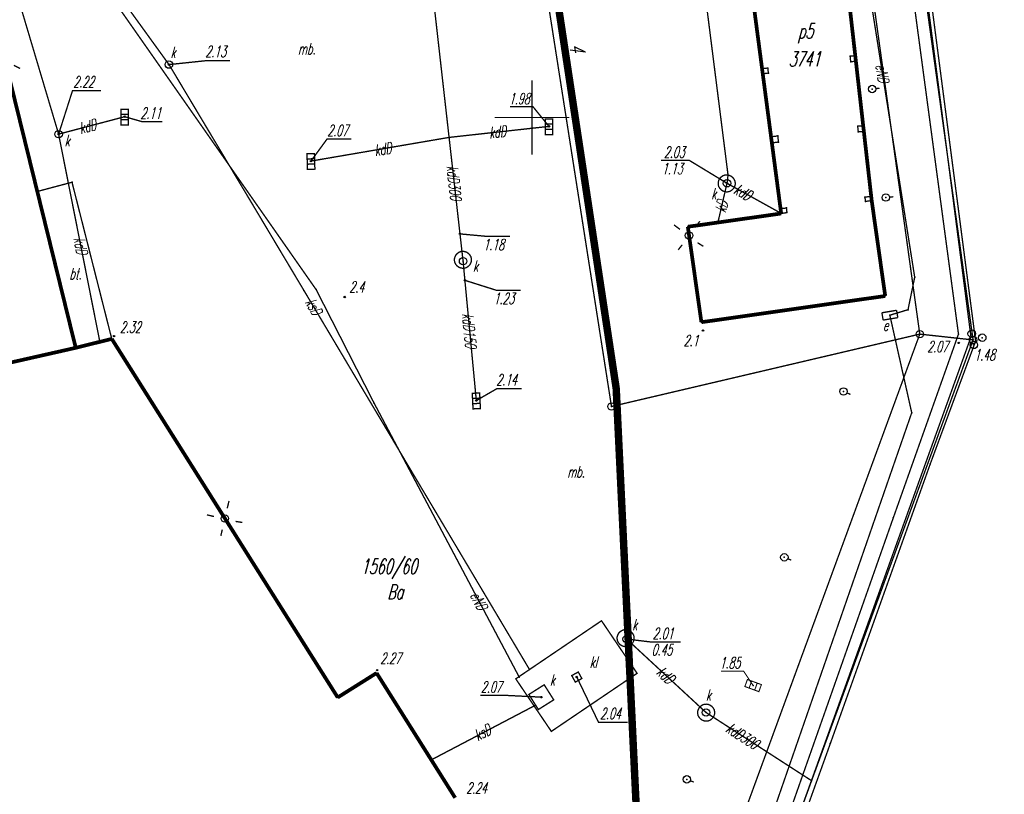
# Model space of a CAD drawing. Extents: x 6425777 to 6426103, y 6050596 to 6051176.
# Tile 50 of 72: x 6425916 to 6425982, y 6050805 to 6050857. Entities that reach past the tile are written whole.
import ezdxf

# ---------------------------------------------------------------- set-up
doc = ezdxf.new("R2010")
doc.units = 0
doc.header["$MEASUREMENT"] = 0
for name, pattern in [('BUR', [3, 2, -1]), ('GUZ', [1.5, 1, -0.5]), ('KOR', [4, 3, -1])]:
    doc.linetypes.add(name, pattern=pattern)
doc.layers.get('0').update_dxf_attribs({"linetype": 'CONTINUOUS'})
for name, color, linetype in [('202_punkt_graniczny', 7, 'CONTINUOUS'), ('210_oznaczenie_konturu_uzytku_gruntowego', 96, 'CONTINUOUS'), ('211_numer_dzialki_ewidencyjnej', 7, 'CONTINUOUS'), ('218_kontur_uzytku_gruntowego', 96, 'GUZ'), ('219_dzialka_ewidencyjna', 7, 'CONTINUOUS'), ('238_Punkt_adresowy_budynku', 7, 'CONTINUOUS'), ('310_podpora', 7, 'CONTINUOUS'), ('312_budynek_ewidencyjny', 7, 'CONTINUOUS'), ('312_oznaczenie_budynku_ewidencyjnego', 7, 'CONTINUOUS'), ('312_oznaczenie_budynku_ewidencyjnego_Atr124', 7, 'CONTINUOUS'), ('352_schody', 7, 'CONTINUOUS'), ('449_Sciana_oporowa_rysunek', 7, 'CONTINUOUS'), ('622_Punkt_rzednej_przewodu_SKPOD', 36, 'CONTINUOUS'), ('622_Punkt_rzednej_przewodu_SKPOD_Atr2', 36, 'CONTINUOUS'), ('622_Punkt_rzednej_przewodu_SKPOD_Atr3', 36, 'CONTINUOUS'), ('685_Osadnik_kanal__lokalnej_szambo___obrys_SK', 36, 'CONTINUOUS'), ('685_Osadnik_kanal__lokalnej_szambo___obrys_SK_Atr17', 36, 'CONTINUOUS'), ('GEO_KOM_kratka_sciekowa', 36, 'CONTINUOUS'), ('GEO_KOM_latarnia_na_scianie', 7, 'CONTINUOUS'), ('GEO_KOM_obszar_utwardzony', 7, 'KOR'), ('GEO_KOM_siec_k', 36, 'CONTINUOUS'), ('GEO_KOM_szafa_elektroenergetyczna', 1, 'CONTINUOUS'), ('Granica_Natura_2000', 70, 'BUR'), ('komora_podziemna___przewod_kanalizacyjny__powierzchnia_', 36, 'CONTINUOUS'), ('kratka_sciekowa__punkt_', 36, 'CONTINUOUS'), ('odboj_lub_dalba__punkt_', 7, 'CONTINUOUS'), ('poler__punkt_', 7, 'CONTINUOUS'), ('przewod_elektroenergetyczny__linia_', 1, 'CONTINUOUS'), ('przewod_elektroenergetyczny__linia__Atr1', 1, 'CONTINUOUS'), ('przewod_kanalizacyjny__linia_', 36, 'CONTINUOUS'), ('przewod_kanalizacyjny__linia__Atr1', 36, 'CONTINUOUS'), ('punkt_o_okreslonej_wysokosci__siec_kanalizacyjna_', 36, 'CONTINUOUS'), ('punkt_o_okreslonej_wysokosci__siec_kanalizacyjna__Atr2', 36, 'CONTINUOUS'), ('punkt_o_okreslonej_wysokosci__siec_kanalizacyjna__Atr3', 36, 'CONTINUOUS'), ('punkt_wysokosciowy_naturalny', 7, 'CONTINUOUS'), ('punkt_wysokosciowy_naturalny_Atr2', 7, 'CONTINUOUS'), ('punkt_wysokosciowy_sztuczny', 7, 'CONTINUOUS'), ('punkt_wysokosciowy_sztuczny_Atr2', 7, 'CONTINUOUS'), ('siatka', 1, 'CONTINUOUS'), ('szafa_elektroenergetyczna__punkt_', 1, 'CONTINUOUS'), ('wlaz___siec_kanalizacyjna__powierzchnia_', 7, 'CONTINUOUS'), ('wlaz_kwadratowy___siec_kanalizacyjna__punkt_', 7, 'CONTINUOUS'), ('wlaz_kwadratowy___siec_kanalizacyjna__punkt__Atr17', 7, 'CONTINUOUS'), ('wlaz_okragly___siec_kanalizacyjna__punkt_', 7, 'CONTINUOUS'), ('wlaz_okragly___siec_kanalizacyjna__punkt__Atr17', 7, 'CONTINUOUS')]:
    doc.layers.add(name, color=color, linetype=linetype)
doc.styles.get("Standard").update_dxf_attribs({"font": 'simplex.shx', "width": 0.85})

# ---------------------------------------------------------------- blocks, each defined once
blk = doc.blocks.new('202')
at = {"color": 0, "linetype": 'Continuous'}
blk.add_circle((0, 0), 0.5, dxfattribs=at)
blk = doc.blocks.new('801')
at = {"color": 0, "linetype": 'Continuous'}
blk.add_circle((0, 0), 0.1, dxfattribs=at)

msp = doc.modelspace()

# ---------------------------------------------------------------- linework, layer by layer
for p in [(6425971.37, 6050854.11), (6425971.72, 6050854.15), (6425925.61, 6050853.55), (6425925.63, 6050853.53), (6425965.84, 6050853.32), (6425971.41, 6050853.74), (6425971.76, 6050853.78), (6425965.45, 6050853.27), (6425965.49, 6050852.93), (6425965.88, 6050852.98), (6425972.85, 6050851.91), (6425922.64, 6050850.05), (6425951.14, 6050849.4), (6425971.88, 6050849.41), (6425972.25, 6050849.45), (6425918.2, 6050848.88), (6425966.06, 6050848.7), (6425966.51, 6050848.76), (6425971.92, 6050849.03), (6425972.29, 6050849.07), (6425944.43, 6050848.66), (6425966.11, 6050848.29), (6425966.56, 6050848.35), (6425935.15, 6050847.07), (6425963.1, 6050845.58), (6425972.37, 6050844.65), (6425972.4, 6050844.36), (6425972.79, 6050844.7), (6425972.82, 6050844.42), (6425973.77, 6050844.62), (6425966.7, 6050843.87), (6425966.74, 6050843.56), (6425966.74, 6050843.55), (6425967.09, 6050843.92), (6425967.13, 6050843.61), (6425945.16, 6050842.18), (6425960.47, 6050842.66), (6425960.55, 6050842.07), (6425945.37, 6050840.35), (6425945.5, 6050839.06), (6425975.71, 6050839.27), (6425934.68, 6050838.38), (6425935.5, 6050838.44), (6425937.42, 6050837.94), (6425973.73, 6050838.01), (6425975.26, 6050837.09), (6425961.38, 6050836.25), (6425974.04, 6050836.72), (6425961.49, 6050835.69), (6425976.05, 6050835.45), (6425979.539, 6050835.48), (6425921.93, 6050835.32), (6425978.67, 6050834.86), (6425979.49, 6050835.26), (6425979.63, 6050835.06), (6425979.8, 6050834.98), (6425980.249, 6050835.211), (6425979.5, 6050834.75), (6425979.684, 6050834.725), (6425955.657, 6050831.804), (6425970.93, 6050831.6), (6425939.38, 6050830.84), (6425946.26, 6050830.99), (6425955.34, 6050830.59), (6425975.51, 6050830.17), (6425976.75, 6050826.72), (6425929.37, 6050823.07), (6425966.95, 6050820.46), (6425956.36, 6050814.97), (6425949.14, 6050812.42), (6425949.83, 6050812.93), (6425953.01, 6050812.42), (6425964.857, 6050811.847), (6425950.63, 6050811.07), (6425950.24, 6050810.53), (6425961.69, 6050810.04), (6425970.04, 6050807.95), (6425968.98, 6050806.04), (6425960.4, 6050805.55), (6425968.78, 6050805.46)]:
    msp.add_point(p)
at = {"color": 7}
for p in [(6425919.1, 6050845.65), (6425916.77, 6050845.03), (6425978.65, 6050835.45), (6425921.77, 6050835.13), (6425919.35, 6050834.53), (6425974.27, 6050823.11), (6425939.56, 6050812.69), (6425936.95, 6050811.05)]:
    msp.add_point(p, dxfattribs=at)
at = {"layer": '202_punkt_graniczny', "color": 7}
for p in [(6425976.05, 6050835.45), (6425979.63, 6050835.06), (6425955.34, 6050830.59)]:
    msp.add_point(p, dxfattribs=at)
at = {"layer": '218_kontur_uzytku_gruntowego', "linetype": 'GUZ', "const_width": 0.09}
for points in [[(6425955.34, 6050830.59), (6425947.68, 6050879.4)], [(6425979.63, 6050835.06), (6425973.57, 6050878.74)], [(6425976.05, 6050835.45), (6425970.11, 6050878.14)], [(6425976.05, 6050835.45), (6425955.34, 6050830.59)], [(6425958.44, 6050787.41), (6425976.05, 6050835.45)], [(6425976.05, 6050835.45), (6425979.63, 6050835.06)], [(6425962.32, 6050787.82), (6425979.63, 6050835.06)]]:
    msp.add_lwpolyline(points, dxfattribs=at)
at = {"layer": '219_dzialka_ewidencyjna', "linetype": 'Continuous', "const_width": 0.09}
for points in [[(6425955.34, 6050830.59), (6425947.68, 6050879.4)], [(6425979.63, 6050835.06), (6425973.57, 6050878.74)], [(6425976.05, 6050835.45), (6425970.11, 6050878.14)], [(6425976.05, 6050835.45), (6425955.34, 6050830.59)], [(6425976.05, 6050835.45), (6425958.44, 6050787.41)], [(6425979.63, 6050835.06), (6425976.05, 6050835.45)], [(6425979.63, 6050835.06), (6425962.32, 6050787.82)]]:
    msp.add_lwpolyline(points, dxfattribs=at)
at = {"layer": '310_podpora', "linetype": 'Continuous', "const_width": 0.09}
for points in [[(6425971.72, 6050854.15), (6425971.37, 6050854.11), (6425971.41, 6050853.74), (6425971.76, 6050853.78)], [(6425965.45, 6050853.27), (6425965.49, 6050852.93), (6425965.88, 6050852.98), (6425965.84, 6050853.32)], [(6425972.25, 6050849.45), (6425971.88, 6050849.41), (6425971.92, 6050849.03), (6425972.29, 6050849.07)], [(6425966.06, 6050848.7), (6425966.11, 6050848.29), (6425966.56, 6050848.35), (6425966.51, 6050848.76)]]:
    msp.add_lwpolyline(points, close=True, dxfattribs=at)
for points in [[(6425972.79, 6050844.7), (6425972.37, 6050844.65), (6425972.4, 6050844.36)], [(6425972.4, 6050844.36), (6425972.82, 6050844.42)], [(6425966.7, 6050843.87), (6425967.09, 6050843.92), (6425967.13, 6050843.61)], [(6425967.13, 6050843.61), (6425966.74, 6050843.55)]]:
    msp.add_lwpolyline(points, dxfattribs=at)
at = {"layer": '312_budynek_ewidencyjny', "linetype": 'Continuous', "const_width": 0.25}
for points in [[(6425969.7, 6050871.93), (6425972.82, 6050844.42)], [(6425910.9, 6050868.88), (6425919.35, 6050834.53)], [(6425966.74, 6050843.55), (6425964.91, 6050857.42)], [(6425972.82, 6050844.42), (6425973.73, 6050838.01)], [(6425960.47, 6050842.66), (6425966.74, 6050843.55)], [(6425961.38, 6050836.25), (6425960.47, 6050842.66)], [(6425973.73, 6050838.01), (6425961.38, 6050836.25)], [(6425919.35, 6050834.53), (6425921.77, 6050835.13)], [(6425921.77, 6050835.13), (6425936.95, 6050811.05)], [(6425895.99, 6050829.25), (6425919.35, 6050834.53)], [(6425936.95, 6050811.05), (6425939.56, 6050812.69)], [(6425939.56, 6050812.69), (6425944.84, 6050804.31)]]:
    msp.add_lwpolyline(points, dxfattribs=at)
at = {"layer": '352_schody', "linetype": 'Continuous', "const_width": 0.09}
msp.add_lwpolyline([(6425966.13, 6050848.13), (6425966.61, 6050844.51)], dxfattribs=at)
at = {"layer": '449_Sciana_oporowa_rysunek', "linetype": 'Continuous', "const_width": 0.09}
for points in [[(6425967.52, 6050803.94), (6425974.27, 6050823.11), (6425978.65, 6050835.45), (6425973.29, 6050875.36), (6425970.15, 6050891.89), (6425971.53, 6050892.88), (6425967.95, 6050910.19), (6425965.08, 6050924.43), (6425964.71, 6050924.36), (6425964.52, 6050925.38), (6425964.97, 6050925.46), (6425961.66, 6050941.67), (6425957.31, 6050962.82), (6425953.53, 6050981.07)], [(6426050.14, 6050648.96), (6426042.84, 6050660.65), (6426030.81, 6050679.96), (6426022.92, 6050692.53), (6426013.24, 6050707.82), (6426005.34, 6050720.24), (6425996.34, 6050734.66), (6425990.57, 6050743.84), (6425977.61, 6050763.84), (6425967.05, 6050780.32), (6425962.29, 6050787.55), (6425968.98, 6050806.04), (6425979.49, 6050835.26), (6425975.18, 6050868.54), (6425973.57, 6050878.74)], [(6426050.35, 6050649.32), (6426034.33, 6050674.85), (6426023.72, 6050691.71), (6426010.71, 6050712.28), (6425993.49, 6050739.68), (6425990.95, 6050743.82), (6425981.34, 6050758.71), (6425970.67, 6050775.44), (6425962.72, 6050787.64), (6425970.04, 6050807.95), (6425976.75, 6050826.72), (6425979.8, 6050834.98), (6425976.95, 6050856.82), (6425974.26, 6050877.14), (6425973.98, 6050878.84)]]:
    msp.add_lwpolyline(points, dxfattribs=at)
at = {"layer": '622_Punkt_rzednej_przewodu_SKPOD', "linetype": 'Continuous'}
for centre in [(6425945.16, 6050842.18), (6425945.5, 6050839.06)]:
    msp.add_circle(centre, 0.05, dxfattribs=at)
at = {"layer": '622_Punkt_rzednej_przewodu_SKPOD_Atr2', "linetype": 'Continuous', "const_width": 0.09}
for points in [[(6425945.16, 6050842.18), (6425946.9, 6050842.02), (6425948.512, 6050842.02)], [(6425945.5, 6050839.06), (6425947.59, 6050838.4), (6425949.24, 6050838.4)]]:
    msp.add_lwpolyline(points, dxfattribs=at)
at = {"layer": '685_Osadnik_kanal__lokalnej_szambo___obrys_SK', "linetype": 'Continuous', "const_width": 0.09}
msp.add_lwpolyline([(6425948.91, 6050812.3), (6425954.67, 6050816.2), (6425957.06, 6050812.67), (6425951.3, 6050808.77)], close=True, dxfattribs=at)
at = {"layer": 'GEO_KOM_kratka_sciekowa', "linetype": 'Continuous', "const_width": 0.07}
for points in [[(6425964.857, 6050811.847), (6425964.218, 6050812.812), (6425962.689, 6050812.812)], [(6425964.471, 6050812.255), (6425965.412, 6050811.913), (6425965.242, 6050811.44), (6425964.301, 6050811.784), (6425964.471, 6050812.255)], [(6425964.587, 6050811.679), (6425964.756, 6050812.151)], [(6425964.961, 6050811.543), (6425965.13, 6050812.014)]]:
    msp.add_lwpolyline(points, dxfattribs=at)
at = {"layer": 'GEO_KOM_latarnia_na_scianie', "linetype": 'Continuous', "const_width": 0.09}
for points in [[(6425915.192, 6050853.495), (6425915.616, 6050853.294)], [(6425959.542, 6050842.783), (6425959.938, 6050842.483)], [(6425960.97, 6050842.622), (6425961.277, 6050843.032)], [(6425960.088, 6050841.449), (6425959.826, 6050841.109)], [(6425961.122, 6050841.588), (6425961.51, 6050841.344)], [(6425929.526, 6050823.751), (6425929.647, 6050824.247)], [(6425928.158, 6050823.315), (6425928.642, 6050823.2)], [(6425930.086, 6050822.872), (6425930.54, 6050822.803)], [(6425929.196, 6050822.322), (6425929.096, 6050821.901)]]:
    msp.add_lwpolyline(points, dxfattribs=at)
at = {"layer": 'GEO_KOM_latarnia_na_scianie', "linetype": 'Continuous'}
for centre in [(6425960.55, 6050842.07), (6425929.37, 6050823.07)]:
    msp.add_circle(centre, 0.25, dxfattribs=at)
at = {"layer": 'GEO_KOM_obszar_utwardzony', "linetype": 'KOR', "const_width": 0.09}
for points in [[(6425906.58, 6050872.87), (6425926, 6050876.28), (6425951.4, 6050880.83), (6425956.06, 6050881.68), (6425954.71, 6050889.16), (6425960.85, 6050890.56), (6425970.7, 6050892.39), (6425970.15, 6050891.89), (6425973.29, 6050875.36), (6425978.65, 6050835.45), (6425974.27, 6050823.11), (6425967.52, 6050803.94)], [(6425944.84, 6050804.31), (6425939.56, 6050812.69), (6425936.95, 6050811.05), (6425921.77, 6050835.13), (6425919.1, 6050845.65), (6425916.77, 6050845.03), (6425910.9, 6050868.88)]]:
    msp.add_lwpolyline(points, dxfattribs=at)
msp.add_lwpolyline([(6425919.35, 6050834.53), (6425916.77, 6050845.03), (6425919.1, 6050845.65), (6425921.77, 6050835.13)], close=True, dxfattribs=at)
at = {"layer": 'Granica_Natura_2000', "linetype": 'BUR', "const_width": 0.5}
msp.add_lwpolyline([(6426048.745, 6050619.01), (6426037.867, 6050632.483), (6426026.478, 6050646.058), (6426015.381, 6050674.906), (6425968.488, 6050752.093), (6425957.822, 6050786.54), (6425955.657, 6050831.804), (6425948.357, 6050880.037), (6425946.682, 6050890.189), (6425939.527, 6050928.249), (6425947.323, 6050987.893)], dxfattribs=at)
at = {"layer": 'komora_podziemna___przewod_kanalizacyjny__powierzchnia_', "linetype": 'Continuous', "const_width": 0.09}
for points in [[(6425963.34, 6050845.06), (6425963.45, 6050845.14), (6425963.55, 6050845.24), (6425963.61, 6050845.36), (6425963.65, 6050845.49), (6425963.65, 6050845.63), (6425963.62, 6050845.77), (6425963.55, 6050845.89), (6425963.46, 6050845.99), (6425963.35, 6050846.07), (6425963.22, 6050846.12), (6425963.09, 6050846.14), (6425962.95, 6050846.13), (6425962.82, 6050846.08), (6425962.71, 6050846), (6425962.61, 6050845.9), (6425962.55, 6050845.78), (6425962.51, 6050845.65), (6425962.51, 6050845.51), (6425962.54, 6050845.37), (6425962.61, 6050845.25), (6425962.7, 6050845.15), (6425962.81, 6050845.07), (6425962.94, 6050845.02), (6425963.07, 6050845), (6425963.21, 6050845.01)], [(6425945.62, 6050839.93), (6425945.73, 6050840.01), (6425945.83, 6050840.11), (6425945.89, 6050840.23), (6425945.93, 6050840.36), (6425945.93, 6050840.5), (6425945.9, 6050840.64), (6425945.83, 6050840.76), (6425945.74, 6050840.86), (6425945.63, 6050840.94), (6425945.5, 6050840.99), (6425945.37, 6050841.01), (6425945.23, 6050841), (6425945.1, 6050840.95), (6425944.99, 6050840.87), (6425944.89, 6050840.77), (6425944.83, 6050840.65), (6425944.79, 6050840.52), (6425944.79, 6050840.38), (6425944.82, 6050840.24), (6425944.89, 6050840.12), (6425944.98, 6050840.02), (6425945.09, 6050839.94), (6425945.22, 6050839.89), (6425945.35, 6050839.87), (6425945.49, 6050839.88)], [(6425956.55, 6050814.52), (6425956.66, 6050814.6), (6425956.76, 6050814.7), (6425956.82, 6050814.82), (6425956.86, 6050814.95), (6425956.86, 6050815.09), (6425956.83, 6050815.23), (6425956.76, 6050815.35), (6425956.67, 6050815.45), (6425956.56, 6050815.53), (6425956.43, 6050815.58), (6425956.3, 6050815.6), (6425956.16, 6050815.59), (6425956.03, 6050815.54), (6425955.92, 6050815.46), (6425955.82, 6050815.36), (6425955.76, 6050815.24), (6425955.72, 6050815.11), (6425955.72, 6050814.97), (6425955.75, 6050814.83), (6425955.82, 6050814.71), (6425955.91, 6050814.61), (6425956.02, 6050814.53), (6425956.15, 6050814.48), (6425956.28, 6050814.46), (6425956.42, 6050814.47)], [(6425962.08, 6050810.45), (6425961.97, 6050810.53), (6425961.84, 6050810.58), (6425961.71, 6050810.6), (6425961.57, 6050810.59), (6425961.44, 6050810.54), (6425961.33, 6050810.46), (6425961.23, 6050810.36), (6425961.17, 6050810.24), (6425961.13, 6050810.11), (6425961.13, 6050809.97), (6425961.16, 6050809.83), (6425961.23, 6050809.71), (6425961.32, 6050809.61), (6425961.43, 6050809.53), (6425961.56, 6050809.48), (6425961.69, 6050809.46), (6425961.83, 6050809.47), (6425961.96, 6050809.52), (6425962.07, 6050809.6), (6425962.17, 6050809.7), (6425962.23, 6050809.82), (6425962.27, 6050809.95), (6425962.27, 6050810.09), (6425962.24, 6050810.23), (6425962.17, 6050810.35)]]:
    msp.add_lwpolyline(points, close=True, dxfattribs=at)
at = {"layer": 'kratka_sciekowa__punkt_', "linetype": 'Continuous', "const_width": 0.09}
for points in [[(6425922.89, 6050850.549), (6425922.89, 6050849.499), (6425922.389, 6050849.499), (6425922.387, 6050850.549)], [(6425951.388, 6050849.9), (6425951.389, 6050848.852), (6425950.889, 6050848.852), (6425950.891, 6050849.903)], [(6425935.387, 6050847.576), (6425935.416, 6050846.528), (6425934.916, 6050846.516), (6425934.885, 6050847.56)], [(6425946.485, 6050831.5), (6425946.534, 6050830.451), (6425946.038, 6050830.429), (6425945.987, 6050831.478)]]:
    msp.add_lwpolyline(points, close=True, dxfattribs=at)
for points in [[(6425922.387, 6050850.201), (6425922.887, 6050850.199)], [(6425922.391, 6050849.851), (6425922.89, 6050849.851)], [(6425950.89, 6050849.551), (6425951.388, 6050849.553)], [(6425950.89, 6050849.199), (6425951.389, 6050849.199)], [(6425934.895, 6050847.211), (6425935.397, 6050847.23)], [(6425934.906, 6050846.861), (6425935.406, 6050846.875)], [(6425946.004, 6050831.127), (6425946.501, 6050831.152)], [(6425946.021, 6050830.777), (6425946.518, 6050830.801)]]:
    msp.add_lwpolyline(points, dxfattribs=at)
at = {"layer": 'kratka_sciekowa__punkt_', "color": 7}
for p in [(6425922.64, 6050850.05), (6425951.14, 6050849.4), (6425935.15, 6050847.07), (6425946.26, 6050830.99)]:
    msp.add_point(p, dxfattribs=at)
at = {"layer": 'odboj_lub_dalba__punkt_', "linetype": 'Continuous'}
for centre in [(6425979.539, 6050835.48), (6425980.249, 6050835.211), (6425979.684, 6050834.725)]:
    msp.add_circle(centre, 0.25, dxfattribs=at)
at = {"layer": 'poler__punkt_', "linetype": 'Continuous', "const_width": 0.09}
for points in [[(6425973.097, 6050851.935), (6425973.345, 6050851.962)], [(6425974.018, 6050844.646), (6425974.269, 6050844.673)], [(6425971.158, 6050831.501), (6425971.392, 6050831.402)], [(6425967.182, 6050820.367), (6425967.417, 6050820.271)], [(6425960.631, 6050805.461), (6425960.865, 6050805.37)]]:
    msp.add_lwpolyline(points, dxfattribs=at)
at = {"layer": 'poler__punkt_', "linetype": 'Continuous'}
for centre in [(6425972.85, 6050851.91), (6425973.77, 6050844.62), (6425970.93, 6050831.6), (6425966.95, 6050820.46), (6425960.4, 6050805.55)]:
    msp.add_circle(centre, 0.25, dxfattribs=at)
at = {"layer": 'poler__punkt_', "color": 7}
for p in [(6425972.85, 6050851.91), (6425973.77, 6050844.62), (6425970.93, 6050831.6), (6425966.95, 6050820.46), (6425960.4, 6050805.55)]:
    msp.add_point(p, dxfattribs=at)
at = {"layer": 'przewod_elektroenergetyczny__linia_', "linetype": 'Continuous', "const_width": 0.09}
for points in [[(6425949.14, 6050812.42), (6425939.38, 6050830.84), (6425935.5, 6050838.44), (6425920.56, 6050859.78), (6425913.55, 6050869.68), (6425898.61, 6050886.33)], [(6425969.19, 6050883.5), (6425970.09, 6050874.75), (6425975.71, 6050839.27), (6425975.26, 6050837.09), (6425974.04, 6050836.72), (6425975.51, 6050830.17), (6425965.67, 6050801.81), (6425961.02, 6050787.87), (6425978.21, 6050760.34), (6425988.56, 6050743.74)]]:
    msp.add_lwpolyline(points, dxfattribs=at)
at = {"layer": 'przewod_kanalizacyjny__linia_', "linetype": 'Continuous', "const_width": 0.09}
for points in [[(6425949.66, 6050888.94), (6425958.65, 6050876.4), (6425959.53, 6050874.86), (6425963.17, 6050846.13), (6425963.1, 6050845.58), (6425962.49, 6050842.95)], [(6425949.83, 6050812.93), (6425934.68, 6050838.38), (6425925.63, 6050853.53), (6425913.81, 6050869.87), (6425898.74, 6050886.37)], [(6425945.37, 6050840.35), (6425940.61, 6050882.44)], [(6425920.97, 6050834.93), (6425918.2, 6050848.88), (6425909.67, 6050877.51)], [(6425922.64, 6050850.05), (6425918.2, 6050848.88)], [(6425935.15, 6050847.07), (6425944.43, 6050848.66), (6425951.14, 6050849.4)], [(6425966.74, 6050843.56), (6425963.1, 6050845.58)], [(6425946.26, 6050830.99), (6425945.37, 6050840.35)], [(6425968.78, 6050805.46), (6425961.69, 6050810.04), (6425956.36, 6050814.97)], [(6425943.24, 6050806.86), (6425950.24, 6050810.53)]]:
    msp.add_lwpolyline(points, dxfattribs=at)
at = {"layer": 'punkt_o_okreslonej_wysokosci__siec_kanalizacyjna_', "color": 34}
for p in [(6425925.61, 6050853.55), (6425922.64, 6050850.05), (6425951.14, 6050849.4), (6425918.2, 6050848.88), (6425935.15, 6050847.07), (6425963.1, 6050845.58), (6425946.26, 6050830.99), (6425956.36, 6050814.97), (6425953.01, 6050812.42), (6425950.63, 6050811.07)]:
    msp.add_point(p, dxfattribs=at)
at = {"layer": 'punkt_o_okreslonej_wysokosci__siec_kanalizacyjna__Atr2', "linetype": 'Continuous', "const_width": 0.09}
for points in [[(6425925.61, 6050853.55), (6425928.08, 6050853.81), (6425929.716, 6050853.81)], [(6425918.2, 6050848.88), (6425919.13, 6050851.79), (6425921.058, 6050851.79)], [(6425951.14, 6050849.4), (6425950.064, 6050850.725), (6425948.526, 6050850.725)], [(6425922.64, 6050850.05), (6425923.83, 6050849.71), (6425925.173, 6050849.71)], [(6425935.15, 6050847.07), (6425936.24, 6050848.56), (6425937.858, 6050848.56)], [(6425963.1, 6050845.58), (6425960.58, 6050847.11), (6425958.657, 6050847.11)], [(6425946.26, 6050830.99), (6425947.63, 6050831.78), (6425949.298, 6050831.78)], [(6425956.36, 6050814.97), (6425958.03, 6050814.77), (6425959.99, 6050814.77)], [(6425953.01, 6050812.42), (6425954.47, 6050809.38), (6425956.425, 6050809.38)], [(6425950.63, 6050811.07), (6425948.23, 6050811.19), (6425946.52, 6050811.19)]]:
    msp.add_lwpolyline(points, dxfattribs=at)
at = {"layer": 'punkt_wysokosciowy_naturalny', "color": 7}
for p in [(6425937.42, 6050837.94), (6425961.49, 6050835.69)]:
    msp.add_point(p, dxfattribs=at)
at = {"layer": 'punkt_wysokosciowy_sztuczny', "linetype": 'Continuous'}
for centre in [(6425921.93, 6050835.32), (6425978.67, 6050834.86), (6425979.5, 6050834.75), (6425939.6, 6050812.89)]:
    msp.add_circle(centre, 0.045, dxfattribs=at)
at = {"layer": 'siatka', "color": 2, "linetype": 'Continuous', "const_width": 0.07}
for points in [[(6425950, 6050847.5), (6425950, 6050852.5)], [(6425947.5, 6050850), (6425952.5, 6050850)]]:
    msp.add_lwpolyline(points, dxfattribs=at)
at = {"layer": 'szafa_elektroenergetyczna__punkt_', "linetype": 'Continuous', "const_width": 0.09}
for points in [[(6425973.506, 6050836.884), (6425974.492, 6050837.049)], [(6425973.588, 6050836.391), (6425973.506, 6050836.884)], [(6425974.574, 6050836.556), (6425974.492, 6050837.049)], [(6425973.588, 6050836.391), (6425974.574, 6050836.556)]]:
    msp.add_lwpolyline(points, dxfattribs=at)
at = {"layer": 'wlaz___siec_kanalizacyjna__powierzchnia_', "linetype": 'Continuous', "const_width": 0.09}
msp.add_lwpolyline([(6425950.43, 6050810.24), (6425949.79, 6050811.25), (6425950.82, 6050811.9), (6425951.46, 6050810.89)], close=True, dxfattribs=at)
at = {"layer": 'wlaz_kwadratowy___siec_kanalizacyjna__punkt_', "color": 7, "linetype": 'Continuous', "const_width": 0.09}
msp.add_lwpolyline([(6425952.911, 6050812.081), (6425953.349, 6050812.321), (6425953.109, 6050812.759), (6425952.671, 6050812.519)], close=True, dxfattribs=at)
at = {"layer": 'wlaz_okragly___siec_kanalizacyjna__punkt_', "linetype": 'Continuous'}
for centre in [(6425925.61, 6050853.55), (6425918.2, 6050848.88), (6425963.1, 6050845.58), (6425945.37, 6050840.35), (6425956.36, 6050814.97), (6425961.69, 6050810.04)]:
    msp.add_circle(centre, 0.25, dxfattribs=at)

# ---------------------------------------------------------------- block references
at = {"layer": '202_punkt_graniczny', "color": 7, "linetype": 'Continuous', "xscale": 0.5, "yscale": 0.5, "zscale": 0.5}
for p in [(6425976.05, 6050835.45), (6425979.63, 6050835.06), (6425955.34, 6050830.59)]:
    msp.add_blockref('202', p, dxfattribs=at)
at = {"layer": 'punkt_o_okreslonej_wysokosci__siec_kanalizacyjna_', "color": 34, "linetype": 'Continuous', "xscale": 0.5, "yscale": 0.5, "zscale": 0.5}
for p, rotation in [((6425925.61, 6050853.55), 305.88), ((6425922.64, 6050850.05), 270), ((6425951.14, 6050849.4), 270), ((6425935.15, 6050847.07), 271.76), ((6425946.26, 6050830.99), 272.64), ((6425953.01, 6050812.42), 28.69)]:
    msp.add_blockref('801', p, dxfattribs=dict(at, rotation=rotation))
for p in [(6425918.2, 6050848.88), (6425963.1, 6050845.58), (6425956.36, 6050814.97), (6425950.63, 6050811.07)]:
    msp.add_blockref('801', p, dxfattribs=at)
at = {"layer": 'punkt_wysokosciowy_naturalny', "color": 7, "linetype": 'Continuous', "xscale": 0.5, "yscale": 0.5, "zscale": 0.5}
for p in [(6425937.42, 6050837.94), (6425961.49, 6050835.69)]:
    msp.add_blockref('801', p, dxfattribs=at)

# ---------------------------------------------------------------- texts
at = {"layer": '210_oznaczenie_konturu_uzytku_gruntowego', "oblique": 15, "width": 0.62}
msp.add_text('Ba', height=1, dxfattribs=at).set_placement((6425940.27, 6050817.64))
at = {"layer": '211_numer_dzialki_ewidencyjnej', "oblique": 15, "width": 0.62}
msp.add_text('1560/60', height=1, dxfattribs=at).set_placement((6425938.5, 6050819.35))
at = {"layer": '238_Punkt_adresowy_budynku', "oblique": 15, "width": 0.62}
msp.add_text('4', height=1, rotation=278.5, dxfattribs=at).set_placement((6425952.511, 6050854.852))
at = {"layer": '312_oznaczenie_budynku_ewidencyjnego', "oblique": 15, "width": 0.62}
msp.add_text('3741', height=1, dxfattribs=at).set_placement((6425967.24, 6050853.42))
at = {"layer": '312_oznaczenie_budynku_ewidencyjnego_Atr124', "oblique": 15, "width": 0.62}
msp.add_text('p5', height=1, dxfattribs=at).set_placement((6425967.86, 6050855.31))
at = {"layer": '622_Punkt_rzednej_przewodu_SKPOD_Atr3', "oblique": 15, "width": 0.62}
for s, p in [('1.18', (6425946.728, 6050841.086)), ('1.23', (6425947.415, 6050837.471))]:
    msp.add_text(s, height=0.75, dxfattribs=at).set_placement(p)
at = {"layer": '685_Osadnik_kanal__lokalnej_szambo___obrys_SK_Atr17', "oblique": 15, "width": 0.62}
msp.add_text('kl', height=0.75, dxfattribs=at).set_placement((6425953.88, 6050813.05))
at = {"layer": 'GEO_KOM_kratka_sciekowa', "oblique": 15, "width": 0.62}
msp.add_text('1.85', height=0.75, dxfattribs=at).set_placement((6425962.604, 6050812.998))
at = {"layer": 'GEO_KOM_obszar_utwardzony', "oblique": 15, "width": 0.62}
for s, p in [('mb.', (6425934.28, 6050854.235)), ('bt.', (6425918.92, 6050839.125)), ('mb.', (6425952.367, 6050825.825))]:
    msp.add_text(s, height=0.75, dxfattribs=at).set_placement(p)
at = {"layer": 'GEO_KOM_siec_k', "oblique": 15, "width": 0.62}
for s, rotation, p in [('kD', 77.1, (6425963.012, 6050843.554)), ('kdD', 317.7, (6425958.298, 6050812.657))]:
    msp.add_text(s, height=0.75, rotation=rotation, dxfattribs=at).set_placement(p)
at = {"layer": 'GEO_KOM_szafa_elektroenergetyczna', "oblique": 15, "width": 0.62}
msp.add_text('e', height=0.75, dxfattribs=at).set_placement((6425973.583, 6050835.672))
at = {"layer": 'przewod_elektroenergetyczny__linia__Atr1', "oblique": 15, "width": 0.62}
for rotation, p in [(279, (6425973.07, 6050853.521)), (297.9, (6425945.809, 6050817.915))]:
    msp.add_text('eND', height=0.75, rotation=rotation, dxfattribs=at).set_placement(p)
at = {"layer": 'przewod_kanalizacyjny__linia__Atr1', "oblique": 15, "width": 0.62}
for s, rotation, p in [('kdD', 14.8, (6425919.686, 6050848.888)), ('kdD', 6.3, (6425947.149, 6050848.589)), ('kdD', 9.7, (6425939.478, 6050847.405)), ('kdD300', 276.5, (6425944.263, 6050846.738)), ('kdD', 331, (6425963.488, 6050844.932)), ('kdD', 281.2, (6425919.202, 6050841.887)), ('ksD', 300.8, (6425934.726, 6050837.586)), ('kdD150', 275.4, (6425945.303, 6050836.829)), ('ksD', 27.7, (6425946.359, 6050808.106)), ('kdD300', 327.1, (6425962.958, 6050808.784))]:
    msp.add_text(s, height=0.75, rotation=rotation, dxfattribs=at).set_placement(p)
at = {"layer": 'punkt_o_okreslonej_wysokosci__siec_kanalizacyjna__Atr2', "oblique": 15, "width": 0.62}
for s, p in [('2.13', (6425928.056, 6050854.053)), ('2.22', (6425919.184, 6050852.013)), ('1.98', (6425948.448, 6050850.887)), ('2.11', (6425923.695, 6050849.917)), ('2.07', (6425936.25, 6050848.75)), ('2.03', (6425958.862, 6050847.297)), ('2.14', (6425947.6, 6050832.01)), ('2.01', (6425958.109, 6050814.964)), ('2.07', (6425946.57, 6050811.38)), ('2.04', (6425954.573, 6050809.594))]:
    msp.add_text(s, height=0.75, dxfattribs=at).set_placement(p)
at = {"layer": 'punkt_o_okreslonej_wysokosci__siec_kanalizacyjna__Atr3', "oblique": 15, "width": 0.62}
for s, p in [('1.13', (6425958.728, 6050846.187)), ('0.45', (6425958.035, 6050813.874))]:
    msp.add_text(s, height=0.75, dxfattribs=at).set_placement(p)
at = {"layer": 'punkt_wysokosciowy_naturalny_Atr2', "oblique": 15, "width": 0.62}
for s, p in [('2.4', (6425937.73, 6050838.24)), ('2.1', (6425960.18, 6050834.64))]:
    msp.add_text(s, height=0.75, dxfattribs=at).set_placement(p)
at = {"layer": 'punkt_wysokosciowy_sztuczny_Atr2', "oblique": 15, "width": 0.62}
for s, p in [('2.32', (6425922.32, 6050835.54)), ('2.07', (6425976.55, 6050834.23)), ('1.48', (6425979.71, 6050833.68)), ('2.27', (6425939.8, 6050813.3)), ('2.24', (6425945.58, 6050804.59))]:
    msp.add_text(s, height=0.75, dxfattribs=at).set_placement(p)
at = {"layer": 'wlaz_kwadratowy___siec_kanalizacyjna__punkt__Atr17', "oblique": 15, "width": 0.62}
msp.add_text('k', height=0.75, dxfattribs=at).set_placement((6425951.2, 6050811.85))
at = {"layer": 'wlaz_okragly___siec_kanalizacyjna__punkt__Atr17', "oblique": 15, "width": 0.62}
for p in [(6425925.716, 6050853.997), (6425918.613, 6050848.074), (6425962.037, 6050844.503), (6425946.042, 6050839.652), (6425956.73, 6050815.56), (6425961.68, 6050810.84)]:
    msp.add_text('k', height=0.75, dxfattribs=at).set_placement(p)

doc.saveas('drawing.dxf')
